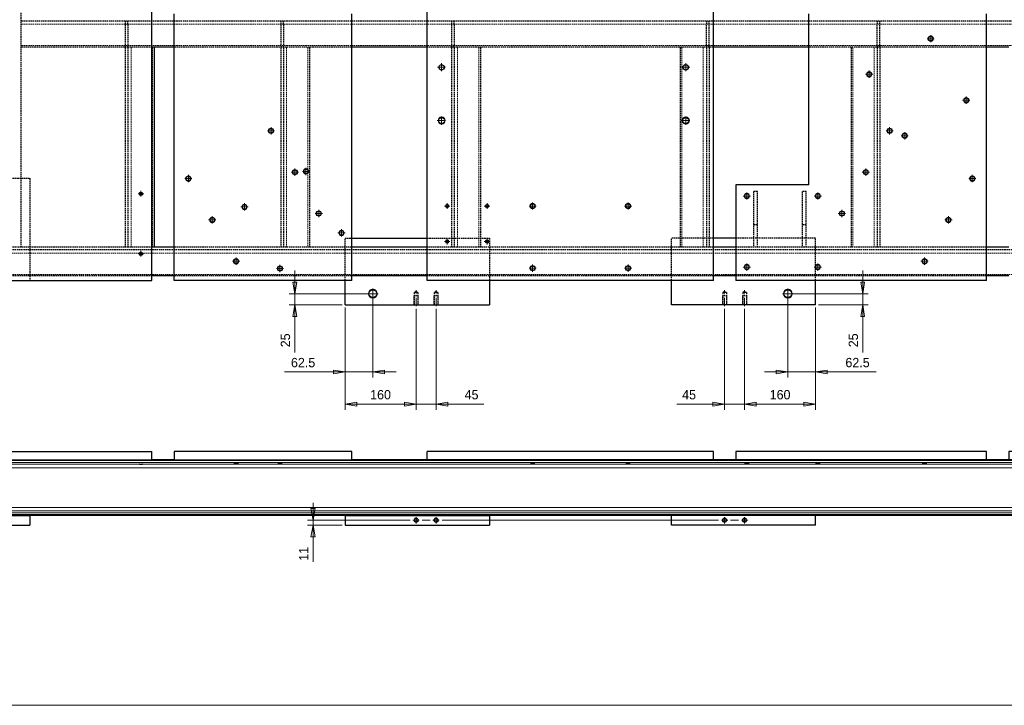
# Model space of a CAD drawing. Header units: millimetres. Extents: x -46 to 5058, y -79 to 3597.
# Tile 2 of 13: x 1123 to 3341, y 60 to 1604. Entities that reach past the tile are written whole.
import ezdxf

# ---------------------------------------------------------------- set-up
doc = ezdxf.new("R2010")
doc.units = ezdxf.units.MM
doc.linetypes.add('CENTER2', pattern=[28.575, 19.05, -3.175, 3.175, -3.175])
doc.linetypes.add('HIDDEN2', pattern=[4.7625, 3.175, -1.5875])
doc.layers.get('0').update_dxf_attribs({"color": 157, "lineweight": 0})
doc.styles.add('Default', font='txt')
doc.dimstyles.new('Default', dxfattribs={"dimtxt": 3.5, "dimasz": 4.375, "dimexe": 2.1, "dimexo": 1.05, "dimgap": 1.75, "dimtad": 1, "dimdsep": 46, "dimtxsty": 'Default', "dimblk": 'CLOSED', "dimcen": 0.09, "dimclrt": 13, "dimadec": 0, "dimazin": 0, "dimtfac": 0.4, "dimtdec": 3, "dimtmove": 0, "dimatfit": 3, "dimldrblk": 'CLOSED', "dimfxl": 10.01, "dimtolj": 1, "dimarcsym": 0})

# ---------------------------------------------------------------- blocks, each defined once
blk = doc.blocks.new('_Closed')
at = {"color": 0, "linetype": 'ByBlock', "lineweight": -2}
for p, q in [((-1, 0.166667), (0, 0)), ((-1, 0.166667), (-1, -0.166667)), ((0, 0), (-1, -0.166667)), ((0, 0), (-1, 0))]:
    blk.add_line(p, q, dxfattribs=at)
blk = doc.blocks.new('*D32')
at = {"color": 0, "linetype": 'Continuous', "lineweight": -2}
for p, q in [((2853.3, 980.5), (2853.3, 798)), ((2915.8, 955.5), (2915.8, 798)), ((2827.1, 810.6), (2800.8, 810.6)), ((2853.3, 810.6), (2915.8, 810.6)), ((2915.8, 810.6), (3052.3, 810.6)), ((2942.1, 810.6), (2968.3, 810.6))]:
    blk.add_line(p, q, dxfattribs=at)
at = {"layer": 'Defpoints', "color": 0}
for p in [(2853.3, 986.8), (2915.8, 961.8), (2915.8, 810.6)]:
    blk.add_point(p, dxfattribs=at)
at = {"color": 0, "lineweight": -2, "xscale": 26.25, "yscale": 26.25, "zscale": 26.25}
blk.add_blockref('_Closed', (2853.3, 810.6), dxfattribs=at)
at = {"color": 0, "lineweight": -2, "xscale": 26.25, "yscale": 26.25, "zscale": 26.25, "rotation": 180}
blk.add_blockref('_Closed', (2915.8, 810.6), dxfattribs=at)
at = {"color": 13, "lineweight": 0, "insert": (3010.3, 831.6), "char_height": 21, "attachment_point": 5, "style": 'Default'}
blk.add_mtext('\\A1;62.5', dxfattribs=at)
blk = doc.blocks.new('*D33')
at = {"color": 0, "linetype": 'Continuous', "lineweight": -2}
for p, q in [((2915.8, 955.5), (2915.8, 725.7)), ((2755.8, 952.5), (2755.8, 725.7)), ((2889.6, 738.3), (2782.1, 738.3))]:
    blk.add_line(p, q, dxfattribs=at)
at = {"layer": 'Defpoints', "color": 0}
for p in [(2755.8, 958.8), (2915.8, 961.8), (2755.8, 738.3)]:
    blk.add_point(p, dxfattribs=at)
at = {"color": 0, "lineweight": -2, "xscale": 26.25, "yscale": 26.25, "zscale": 26.25, "rotation": 180}
blk.add_blockref('_Closed', (2755.8, 738.3), dxfattribs=at)
at = {"color": 0, "lineweight": -2, "xscale": 26.25, "yscale": 26.25, "zscale": 26.25}
blk.add_blockref('_Closed', (2915.8, 738.3), dxfattribs=at)
at = {"color": 13, "lineweight": 0, "insert": (2835.8, 759.3), "char_height": 21, "attachment_point": 5, "style": 'Default'}
blk.add_mtext('\\A1;160', dxfattribs=at)
blk = doc.blocks.new('*D34')
at = {"color": 0, "linetype": 'Continuous', "lineweight": -2}
for p, q in [((2710.8, 952.5), (2710.8, 725.7)), ((2755.8, 952.5), (2755.8, 725.7)), ((2710.8, 738.3), (2603.3, 738.3)), ((2684.6, 738.3), (2658.3, 738.3)), ((2755.8, 738.3), (2710.8, 738.3)), ((2782.1, 738.3), (2808.3, 738.3))]:
    blk.add_line(p, q, dxfattribs=at)
at = {"layer": 'Defpoints', "color": 0}
for p in [(2710.8, 958.8), (2755.8, 958.8), (2710.8, 738.3)]:
    blk.add_point(p, dxfattribs=at)
at = {"color": 0, "lineweight": -2, "xscale": 26.25, "yscale": 26.25, "zscale": 26.25}
blk.add_blockref('_Closed', (2710.8, 738.3), dxfattribs=at)
at = {"color": 0, "lineweight": -2, "xscale": 26.25, "yscale": 26.25, "zscale": 26.25, "rotation": 180}
blk.add_blockref('_Closed', (2755.8, 738.3), dxfattribs=at)
at = {"color": 13, "lineweight": 0, "insert": (2630.8, 759.3), "char_height": 21, "attachment_point": 5, "style": 'Default'}
blk.add_mtext('\\A1;45', dxfattribs=at)
blk = doc.blocks.new('*D35')
at = {"color": 0, "linetype": 'Continuous', "lineweight": -2}
for p, q in [((3021.9, 1013), (3021.9, 1039.3)), ((2859.6, 986.8), (3034.5, 986.8)), ((3021.9, 961.8), (3021.9, 986.8)), ((2922.1, 961.8), (3034.5, 961.8)), ((3021.9, 961.8), (3021.9, 854.3)), ((3021.9, 935.5), (3021.9, 909.3))]:
    blk.add_line(p, q, dxfattribs=at)
at = {"layer": 'Defpoints', "color": 0}
for p in [(2853.3, 986.8), (3021.9, 986.8), (2915.8, 961.8)]:
    blk.add_point(p, dxfattribs=at)
at = {"color": 0, "lineweight": -2, "xscale": 26.25, "yscale": 26.25, "zscale": 26.25}
for p, rotation in [((3021.9, 986.8), 270), ((3021.9, 961.8), 90)]:
    blk.add_blockref('_Closed', p, dxfattribs=dict(at, rotation=rotation))
at = {"color": 13, "lineweight": 0, "insert": (3000.9, 881.8), "char_height": 21, "attachment_point": 5, "rotation": 90, "style": 'Default'}
blk.add_mtext('\\A1;25', dxfattribs=at)
blk = doc.blocks.new('*D36')
at = {"color": 0, "linetype": 'Continuous', "lineweight": -2}
for p, q in [((1742.6, 1013), (1742.6, 1039.3)), ((1912, 986.8), (1730, 986.8)), ((1742.6, 986.8), (1742.6, 961.8)), ((1849.5, 961.8), (1730, 961.8)), ((1742.6, 961.8), (1742.6, 854.3)), ((1742.6, 935.5), (1742.6, 909.3))]:
    blk.add_line(p, q, dxfattribs=at)
at = {"layer": 'Defpoints', "color": 0}
for p in [(1918.3, 986.8), (1742.6, 961.8), (1855.8, 961.8)]:
    blk.add_point(p, dxfattribs=at)
at = {"color": 0, "lineweight": -2, "xscale": 26.25, "yscale": 26.25, "zscale": 26.25}
for p, rotation in [((1742.6, 986.8), 270), ((1742.6, 961.8), 90)]:
    blk.add_blockref('_Closed', p, dxfattribs=dict(at, rotation=rotation))
at = {"color": 13, "lineweight": 0, "insert": (1721.6, 881.8), "char_height": 21, "attachment_point": 5, "rotation": 90, "style": 'Default'}
blk.add_mtext('\\A1;25', dxfattribs=at)
blk = doc.blocks.new('*D37')
at = {"color": 0, "linetype": 'Continuous', "lineweight": -2}
for p, q in [((1918.3, 980.5), (1918.3, 798)), ((1855.8, 955.5), (1855.8, 798)), ((1855.8, 810.6), (1719.3, 810.6)), ((1829.6, 810.6), (1803.3, 810.6)), ((1855.8, 810.6), (1918.3, 810.6)), ((1944.6, 810.6), (1970.8, 810.6))]:
    blk.add_line(p, q, dxfattribs=at)
at = {"layer": 'Defpoints', "color": 0}
for p in [(1918.3, 986.8), (1855.8, 961.8), (1918.3, 810.6)]:
    blk.add_point(p, dxfattribs=at)
at = {"color": 0, "lineweight": -2, "xscale": 26.25, "yscale": 26.25, "zscale": 26.25}
blk.add_blockref('_Closed', (1855.8, 810.6), dxfattribs=at)
at = {"color": 0, "lineweight": -2, "xscale": 26.25, "yscale": 26.25, "zscale": 26.25, "rotation": 180}
blk.add_blockref('_Closed', (1918.3, 810.6), dxfattribs=at)
at = {"color": 13, "lineweight": 0, "insert": (1761.3, 831.6), "char_height": 21, "attachment_point": 5, "style": 'Default'}
blk.add_mtext('\\A1;62.5', dxfattribs=at)
blk = doc.blocks.new('*D38')
at = {"color": 0, "linetype": 'Continuous', "lineweight": -2}
for p, q in [((1855.8, 955.5), (1855.8, 725.7)), ((2015.8, 952.5), (2015.8, 725.7)), ((1882.1, 738.3), (1989.6, 738.3))]:
    blk.add_line(p, q, dxfattribs=at)
at = {"layer": 'Defpoints', "color": 0}
for p in [(1855.8, 961.8), (2015.8, 958.8), (2015.8, 738.3)]:
    blk.add_point(p, dxfattribs=at)
at = {"color": 0, "lineweight": -2, "xscale": 26.25, "yscale": 26.25, "zscale": 26.25, "rotation": 180}
blk.add_blockref('_Closed', (1855.8, 738.3), dxfattribs=at)
at = {"color": 0, "lineweight": -2, "xscale": 26.25, "yscale": 26.25, "zscale": 26.25}
blk.add_blockref('_Closed', (2015.8, 738.3), dxfattribs=at)
at = {"color": 13, "lineweight": 0, "insert": (1935.8, 759.3), "char_height": 21, "attachment_point": 5, "style": 'Default'}
blk.add_mtext('\\A1;160', dxfattribs=at)
blk = doc.blocks.new('*D39')
at = {"color": 0, "linetype": 'Continuous', "lineweight": -2}
for p, q in [((2015.8, 952.5), (2015.8, 725.7)), ((2060.8, 952.5), (2060.8, 725.7)), ((1989.6, 738.3), (1963.3, 738.3)), ((2015.8, 738.3), (2060.8, 738.3)), ((2060.8, 738.3), (2168.3, 738.3)), ((2087.1, 738.3), (2113.3, 738.3))]:
    blk.add_line(p, q, dxfattribs=at)
at = {"layer": 'Defpoints', "color": 0}
for p in [(2015.8, 958.8), (2060.8, 958.8), (2060.8, 738.3)]:
    blk.add_point(p, dxfattribs=at)
at = {"color": 0, "lineweight": -2, "xscale": 26.25, "yscale": 26.25, "zscale": 26.25}
blk.add_blockref('_Closed', (2015.8, 738.3), dxfattribs=at)
at = {"color": 0, "lineweight": -2, "xscale": 26.25, "yscale": 26.25, "zscale": 26.25, "rotation": 180}
blk.add_blockref('_Closed', (2060.8, 738.3), dxfattribs=at)
at = {"color": 13, "lineweight": 0, "insert": (2140.8, 759.3), "char_height": 21, "attachment_point": 5, "style": 'Default'}
blk.add_mtext('\\A1;45', dxfattribs=at)
blk = doc.blocks.new('FORMAT')
at = {"color": 157, "linetype": 'Continuous', "lineweight": 0, "true_color": 0x44607b}
blk.add_line((150, 60), (4980, 60), dxfattribs=at)
blk = doc.blocks.new('.TD_DIMENSION_1', base_point=(1704.9, 383.4))
at = {"color": 190, "linetype": 'Continuous', "true_color": 0x801eff}
for p, q in [((1783.6, 476.7), (1783.6, 516.1)), ((1771, 476.7), (2002.3, 476.7)), ((1783.6, 465.7), (1783.6, 476.7)), ((2029.4, 476.7), (2047.3, 476.7)), ((2074.4, 476.7), (2697.3, 476.7)), ((2724.4, 476.7), (2742.3, 476.7)), ((1771, 465.7), (1849.5, 465.7)), ((1783.6, 383.4), (1783.6, 465.7))]:
    blk.add_line(p, q, dxfattribs=at)
at = {"color": 23, "linetype": 'Continuous', "true_color": 0xc98a8a}
for points in [[(1778.5, 502.9), (1783.6, 476.7), (1788.7, 502.9), (1778.5, 502.9)], [(1778.5, 439.4), (1783.6, 465.7), (1788.7, 439.4), (1778.5, 439.4)]]:
    blk.add_lwpolyline(points, dxfattribs=at)
at = {"color": 23, "linetype": 'Continuous', "true_color": 0xc98a8a, "style": 'Default'}
blk.add_text('11', height=21, rotation=90, dxfattribs=at).set_placement((1773.1, 385.5))
blk = doc.blocks.new('d', base_point=(2580.2, 660.7))
at = {"color": 157, "linetype": 'Continuous', "lineweight": 30, "true_color": 0x44607b}
for p, q in [((1050.8, 612.7), (1050.8, 631.7)), ((1050.8, 631.7), (1420.8, 631.7)), ((1420.8, 612.7), (1420.8, 631.7)), ((1470.8, 631.7), (1470.8, 612.7)), ((1870.8, 631.7), (1470.8, 631.7)), ((1870.8, 612.7), (1870.8, 631.7)), ((2040.8, 612.7), (2040.8, 631.7)), ((2685.8, 631.7), (2040.8, 631.7)), ((2685.8, 612.7), (2685.8, 631.7)), ((2735.8, 631.7), (2735.8, 612.7)), ((3300.8, 631.7), (2735.8, 631.7)), ((3300.8, 612.7), (3300.8, 631.7)), ((3350.8, 631.7), (3350.8, 612.7)), ((3720.8, 631.7), (3350.8, 631.7)), ((3720.8, 631.7), (3720.8, 612.7)), ((1050.8, 612.7), (1420.8, 612.7)), ((1060.8, 612.7), (1060.8, 610.9)), ((1060.8, 610.9), (1060.8, 607)), ((1060.8, 607), (1060.8, 602.8)), ((1060.8, 602.8), (1060.8, 594.8)), ((1470.8, 612.7), (1420.8, 612.7)), ((1470.8, 612.7), (1870.8, 612.7)), ((2040.8, 612.7), (1870.8, 612.7)), ((2685.8, 612.7), (2040.8, 612.7)), ((2735.8, 612.7), (2685.8, 612.7)), ((3300.8, 612.7), (2735.8, 612.7)), ((3350.8, 612.7), (3300.8, 612.7)), ((3720.8, 612.7), (3350.8, 612.7)), ((3710.8, 612.7), (3710.8, 610.9)), ((3710.8, 610.9), (3710.8, 607)), ((3710.8, 607), (3710.8, 602.8)), ((3710.8, 602.8), (3710.8, 594.8)), ((1060.8, 594.8), (1060.8, 505.6)), ((3710.8, 594.8), (3710.8, 505.6)), ((1060.8, 505.6), (1060.8, 497.6)), ((1060.8, 497.6), (1060.8, 493.4)), ((1060.8, 493.4), (1060.8, 489.4)), ((1060.8, 489.4), (1060.8, 487.7)), ((3710.8, 505.6), (3710.8, 497.6)), ((3710.8, 497.6), (3710.8, 493.4)), ((3710.8, 493.4), (3710.8, 489.4)), ((3710.8, 489.4), (3710.8, 487.7)), ((995.8, 465.7), (995.8, 487.7)), ((995.8, 487.7), (1145.8, 487.7)), ((1145.8, 487.7), (1145.8, 465.7)), ((1855.8, 487.7), (1145.8, 487.7)), ((1855.8, 487.7), (1855.8, 465.7)), ((1855.8, 487.7), (2180.8, 487.7)), ((2180.8, 487.7), (2180.8, 465.7)), ((2590.8, 487.7), (2180.8, 487.7)), ((2590.8, 465.7), (2590.8, 487.7)), ((2915.8, 487.7), (2590.8, 487.7)), ((2915.8, 465.7), (2915.8, 487.7)), ((3625.8, 487.7), (2915.8, 487.7)), ((3625.8, 465.7), (3625.8, 487.7)), ((3775.8, 487.7), (3625.8, 487.7)), ((3775.8, 487.7), (3775.8, 465.7)), ((995.8, 465.7), (1145.8, 465.7)), ((1855.8, 465.7), (2180.8, 465.7)), ((2915.8, 465.7), (2590.8, 465.7)), ((3775.8, 465.7), (3625.8, 465.7))]:
    blk.add_line(p, q, dxfattribs=at)
at = {"color": 52, "linetype": 'Continuous', "lineweight": 0, "true_color": 0xdcdc00}
for p, q in [((3710.8, 610.9), (1060.8, 610.9)), ((3710.8, 607), (1060.8, 607)), ((1072.9, 602.8), (1060.8, 602.8)), ((1392.9, 602.8), (1078.8, 602.8)), ((3710.8, 602.8), (1398.8, 602.8)), ((3710.8, 594.8), (1060.8, 594.8)), ((3710.8, 505.6), (1060.8, 505.6)), ((3710.8, 497.6), (1060.8, 497.6)), ((3710.8, 493.4), (1060.8, 493.4)), ((3710.8, 489.4), (1060.8, 489.4))]:
    blk.add_line(p, q, dxfattribs=at)
at = {"color": 190, "linetype": 'CENTER2', "lineweight": 0, "true_color": 0x801eff}
for p, q in [((2008.6, 476.7), (2023.1, 476.7)), ((2015.8, 469.4), (2015.8, 483.9)), ((2053.6, 476.7), (2068.1, 476.7)), ((2060.8, 469.4), (2060.8, 483.9)), ((2703.6, 476.7), (2718.1, 476.7)), ((2710.8, 469.4), (2710.8, 483.9)), ((2748.6, 476.7), (2763.1, 476.7)), ((2755.8, 469.4), (2755.8, 483.9))]:
    blk.add_line(p, q, dxfattribs=at)
at = {"color": 52, "linetype": 'Continuous', "lineweight": 0, "true_color": 0xdcdc00}
for centre in [(2015.8, 476.7), (2060.8, 476.7), (2710.8, 476.7), (2755.8, 476.7)]:
    blk.add_circle(centre, 5, dxfattribs=at)
at = {"color": 157, "linetype": 'Continuous', "lineweight": 30, "true_color": 0x44607b}
for centre in [(2015.8, 476.7), (2060.8, 476.7), (2710.8, 476.7), (2755.8, 476.7)]:
    blk.add_circle(centre, 4.25, dxfattribs=at)
at = {"color": 157, "linetype": 'Continuous', "lineweight": 30, "true_color": 0x44607b, "extrusion": (0, 0, -1)}
for centre, start_param, end_param in [((1075.8, 602.9), 2.614656, 4.712389), ((1075.8, 602.9), 4.712389, 6.810122), ((1395.8, 602.9), 2.614656, 4.712389), ((1395.8, 602.9), 4.712389, 6.810122)]:
    blk.add_ellipse(centre, major_axis=(3.38, 0), ratio=0.087489, start_param=start_param, end_param=end_param, dxfattribs=at)
for centre in [(1610.4, 604.4), (1709.2, 605.8), (2278.3, 605.7), (2493.3, 605.7), (2760.8, 605.5), (2920.8, 605.5), (3161.3, 604.4)]:
    blk.add_ellipse(centre, major_axis=(5.12, 0), ratio=0.087489, dxfattribs=at)
at = {"color": 157, "linetype": 'Continuous', "lineweight": 30, "true_color": 0x44607b}
for points in [[(1078.8, 602.8), (1078.6, 602.7), (1078.2, 602.7), (1077.5, 602.5), (1076.6, 602.4), (1075.8, 602.4), (1075, 602.4), (1074.1, 602.5), (1073.4, 602.7), (1073, 602.7), (1072.9, 602.8)], [(1398.8, 602.8), (1398.6, 602.7), (1398.2, 602.7), (1397.5, 602.5), (1396.6, 602.4), (1395.8, 602.4), (1395, 602.4), (1394.1, 602.5), (1393.4, 602.7), (1393, 602.7), (1392.9, 602.8)]]:
    blk.add_open_spline(points, degree=3, knots=[0, 0, 0, 0, 0.822237, 2.015399, 2.746941, 3.541418, 4.357243, 5.207285, 6.366694, 7.081368, 7.081368, 7.081368, 7.081368], dxfattribs=at)
at = {"color": 190, "linetype": 'Continuous', "lineweight": 0, "true_color": 0x801eff}
blk.add_blockref('.TD_DIMENSION_1', (1704.9, 383.4), dxfattribs=at)
blk = doc.blocks.new('a', base_point=(940.226, 921.648))
at = {"color": 157, "linetype": 'Continuous', "lineweight": 30, "true_color": 0x44607b}
for p, q in [((2040.841, 1016.764), (2040.841, 2186.764)), ((2685.841, 1016.764), (2685.841, 2186.764)), ((1420.841, 1016.764), (1420.841, 2131.764)), ((1470.841, 1016.764), (1470.841, 1616.764)), ((1870.841, 1016.764), (1870.841, 1616.764)), ((2900.841, 1231.764), (2900.841, 1616.764)), ((3300.841, 1016.764), (3300.841, 1616.764)), ((1470.841, 1541.764), (1420.841, 1541.764)), ((1425.841, 1541.764), (1425.841, 1091.764)), ((2040.841, 1541.764), (1870.841, 1541.764)), ((2900.841, 1541.764), (2685.841, 1541.764)), ((3350.841, 1541.764), (3300.841, 1541.764)), ((2900.841, 1231.764), (2735.841, 1231.764)), ((2735.841, 1231.764), (2735.841, 1016.764)), ((1870.841, 1111.764), (2040.841, 1111.764)), ((2735.841, 1111.764), (2685.841, 1111.764)), ((1470.841, 1091.764), (1420.841, 1091.764)), ((2040.841, 1091.764), (1870.841, 1091.764)), ((2735.841, 1091.764), (2685.841, 1091.764)), ((3350.841, 1091.764), (3300.841, 1091.764)), ((1470.841, 1026.764), (1420.841, 1026.764)), ((2040.841, 1026.764), (1870.841, 1026.764)), ((2735.841, 1026.764), (2685.841, 1026.764)), ((3350.841, 1026.764), (3300.841, 1026.764)), ((1050.841, 1016.764), (1420.841, 1016.764)), ((1870.841, 1016.764), (1470.841, 1016.764)), ((1855.841, 961.764), (1855.841, 1016.764)), ((2685.841, 1016.764), (2040.841, 1016.764)), ((2180.841, 1016.764), (2180.841, 961.764)), ((2590.841, 961.764), (2590.841, 1016.764)), ((3300.841, 1016.764), (2735.841, 1016.764)), ((2915.841, 961.764), (2915.841, 1016.764)), ((1855.841, 961.764), (2180.841, 961.764)), ((2915.841, 961.764), (2590.841, 961.764))]:
    blk.add_line(p, q, dxfattribs=at)
at = {"color": 72, "linetype": 'HIDDEN2', "lineweight": 30, "true_color": 0x60bf00}
for p, q in [((1125.841, 1091.764), (1125.841, 2056.764)), ((3645.841, 1600.764), (1125.841, 1600.764)), ((1360.841, 1600.764), (1360.841, 1593.461)), ((1366.841, 1593.461), (1366.841, 1600.764)), ((1710.841, 1600.764), (1710.841, 1593.461)), ((1716.841, 1593.461), (1716.841, 1600.764)), ((2095.841, 1600.764), (2095.841, 1593.461)), ((2101.841, 1593.461), (2101.841, 1600.764)), ((2669.841, 1600.764), (2669.841, 1593.461)), ((2675.841, 1593.461), (2675.841, 1600.764)), ((3054.841, 1600.764), (3054.841, 1593.461)), ((3060.841, 1593.461), (3060.841, 1600.764)), ((1360.841, 1593.461), (1360.841, 1545.415)), ((1366.841, 1593.461), (1366.841, 1545.415)), ((1710.841, 1593.461), (1710.841, 1545.415)), ((1716.841, 1593.461), (1716.841, 1545.415)), ((2095.841, 1593.461), (2095.841, 1545.415)), ((2101.841, 1593.461), (2101.841, 1545.415)), ((2669.841, 1545.415), (2669.841, 1593.461)), ((2675.841, 1545.415), (2675.841, 1593.461)), ((3054.841, 1545.415), (3054.841, 1593.461)), ((3060.841, 1545.415), (3060.841, 1593.461)), ((1420.841, 1541.764), (1125.841, 1541.764)), ((1360.841, 1545.415), (1360.841, 1541.764)), ((1360.841, 1541.764), (1360.841, 1091.764)), ((1366.841, 1541.764), (1366.841, 1545.415)), ((1366.841, 1541.764), (1366.841, 1091.764)), ((1870.841, 1541.764), (1470.841, 1541.764)), ((1710.841, 1545.415), (1710.841, 1541.764)), ((1710.841, 1541.764), (1710.841, 1091.764)), ((1716.841, 1541.764), (1716.841, 1545.415)), ((1716.841, 1541.764), (1716.841, 1091.764)), ((1775.841, 1541.764), (1775.841, 1091.764)), ((2685.841, 1541.764), (2040.841, 1541.764)), ((2095.841, 1545.415), (2095.841, 1541.764)), ((2095.841, 1541.764), (2095.841, 1091.764)), ((2101.841, 1541.764), (2101.841, 1545.415)), ((2101.841, 1541.764), (2101.841, 1091.764)), ((2160.841, 1541.764), (2160.841, 1091.764)), ((2610.841, 1541.764), (2610.841, 1091.764)), ((2669.841, 1545.415), (2669.841, 1541.764)), ((2669.841, 1541.764), (2669.841, 1091.764)), ((2675.841, 1541.764), (2675.841, 1545.415)), ((2675.841, 1541.764), (2675.841, 1091.764)), ((3300.841, 1541.764), (2900.841, 1541.764)), ((2995.841, 1541.764), (2995.841, 1091.764)), ((3054.841, 1545.415), (3054.841, 1541.764)), ((3054.841, 1541.764), (3054.841, 1091.764)), ((3060.841, 1541.764), (3060.841, 1545.415)), ((3060.841, 1541.764), (3060.841, 1091.764)), ((1050.841, 1246.764), (1145.841, 1246.764)), ((1145.841, 1246.764), (1145.841, 1016.764)), ((2784.841, 1216.764), (2775.841, 1216.764)), ((2775.841, 1216.764), (2775.841, 1091.764)), ((2784.841, 1091.764), (2784.841, 1216.764)), ((2894.841, 1216.764), (2885.841, 1216.764)), ((2885.841, 1216.764), (2885.841, 1091.764)), ((2894.841, 1091.764), (2894.841, 1216.764)), ((2784.841, 1141.764), (2775.841, 1141.764)), ((2894.841, 1141.764), (2885.841, 1141.764)), ((1855.841, 1016.764), (1855.841, 1111.764)), ((1855.841, 1111.764), (1870.841, 1111.764)), ((2040.841, 1111.764), (2180.841, 1111.764)), ((2180.841, 1111.764), (2180.841, 1016.764)), ((2590.841, 1016.764), (2590.841, 1111.764)), ((2685.841, 1111.764), (2590.841, 1111.764)), ((2915.841, 1111.764), (2735.841, 1111.764)), ((2915.841, 1016.764), (2915.841, 1111.764)), ((1420.841, 1091.764), (1060.841, 1091.764)), ((1870.841, 1091.764), (1470.841, 1091.764)), ((2685.841, 1091.764), (2040.841, 1091.764)), ((3300.841, 1091.764), (2735.841, 1091.764)), ((3710.841, 1085.764), (1060.841, 1085.764)), ((1420.841, 1026.764), (1060.841, 1026.764)), ((1870.841, 1026.764), (1470.841, 1026.764)), ((2685.841, 1026.764), (2040.841, 1026.764)), ((3300.841, 1026.764), (2735.841, 1026.764)), ((2015.841, 991.817), (2011.591, 989.364)), ((2020.091, 989.364), (2011.591, 989.364)), ((2011.591, 989.364), (2011.591, 961.764)), ((2015.841, 991.817), (2020.091, 989.364)), ((2020.091, 989.364), (2020.091, 961.764)), ((2060.841, 991.817), (2056.591, 989.364)), ((2065.091, 989.364), (2056.591, 989.364)), ((2056.591, 989.364), (2056.591, 961.764)), ((2060.841, 991.817), (2065.091, 989.364)), ((2065.091, 989.364), (2065.091, 961.764)), ((2710.841, 991.817), (2706.591, 989.364)), ((2706.591, 989.364), (2706.591, 961.764)), ((2715.091, 989.364), (2706.591, 989.364)), ((2710.841, 991.817), (2715.091, 989.364)), ((2715.091, 989.364), (2715.091, 961.764)), ((2755.841, 991.817), (2751.591, 989.364)), ((2751.591, 989.364), (2751.591, 961.764)), ((2760.091, 989.364), (2751.591, 989.364)), ((2755.841, 991.817), (2760.091, 989.364)), ((2760.091, 989.364), (2760.091, 961.764))]:
    blk.add_line(p, q, dxfattribs=at)
at = {"color": 52, "linetype": 'HIDDEN2', "lineweight": 0, "true_color": 0xdcdc00}
for p, q in [((3645.841, 1593.461), (1125.841, 1593.461)), ((3645.841, 1545.415), (1125.841, 1545.415)), ((1374.144, 1541.764), (1374.144, 1091.764)), ((1422.19, 1541.764), (1422.19, 1091.764)), ((1724.144, 1541.764), (1724.144, 1091.764)), ((1772.19, 1541.764), (1772.19, 1264.887)), ((2109.144, 1541.764), (2109.144, 1091.764)), ((2157.19, 1541.764), (2157.19, 1091.764)), ((2614.493, 1541.764), (2614.493, 1091.764)), ((2662.539, 1541.764), (2662.539, 1091.764)), ((2999.493, 1541.764), (2999.493, 1091.764)), ((3047.539, 1541.764), (3047.539, 1091.764)), ((1772.19, 1259.588), (1772.19, 1091.764)), ((1392.924, 1078.461), (1078.759, 1078.461)), ((3710.841, 1078.461), (1398.759, 1078.461)), ((3710.841, 1030.415), (1060.841, 1030.415)), ((2010.841, 961.764), (2010.841, 981.764)), ((2020.841, 981.764), (2010.841, 981.764)), ((2020.841, 961.764), (2020.841, 981.764)), ((2055.841, 961.764), (2055.841, 981.764)), ((2065.841, 981.764), (2055.841, 981.764)), ((2065.841, 961.764), (2065.841, 981.764)), ((2705.841, 961.764), (2705.841, 981.764)), ((2715.841, 981.764), (2705.841, 981.764)), ((2715.841, 961.764), (2715.841, 981.764)), ((2750.841, 961.764), (2750.841, 981.764)), ((2760.841, 981.764), (2750.841, 981.764)), ((2760.841, 961.764), (2760.841, 981.764))]:
    blk.add_line(p, q, dxfattribs=at)
at = {"color": 190, "linetype": 'CENTER2', "lineweight": 0, "true_color": 0x801eff}
for p, q in [((3166.999, 1561.046), (3183.249, 1561.046)), ((3175.124, 1552.921), (3175.124, 1569.171)), ((2064.342, 1496.764), (2082.342, 1496.764)), ((2073.342, 1487.764), (2073.342, 1505.764)), ((2614.342, 1496.764), (2632.342, 1496.764)), ((2623.342, 1487.764), (2623.342, 1505.764)), ((3036.56, 1472.921), (3036.56, 1489.171)), ((3028.435, 1481.046), (3044.685, 1481.046)), ((3246.999, 1422.482), (3263.249, 1422.482)), ((3255.124, 1414.357), (3255.124, 1430.607)), ((2063.342, 1376.764), (2083.342, 1376.764)), ((2073.342, 1366.764), (2073.342, 1386.764)), ((2613.342, 1376.764), (2633.342, 1376.764)), ((2623.342, 1366.764), (2623.342, 1386.764)), ((1680.943, 1353.611), (1697.193, 1353.611)), ((1689.068, 1345.486), (1689.068, 1361.736)), ((3074.49, 1353.611), (3090.74, 1353.611)), ((3082.615, 1345.486), (3082.615, 1361.736)), ((3108.435, 1342.482), (3124.685, 1342.482)), ((3116.56, 1334.357), (3116.56, 1350.607)), ((1742.818, 1252.389), (1742.818, 1268.639)), ((1767.803, 1254.112), (1767.803, 1270.362)), ((3028.865, 1252.389), (3028.865, 1268.639)), ((1494.747, 1246.111), (1510.997, 1246.111)), ((1502.872, 1237.986), (1502.872, 1254.236)), ((1734.693, 1260.514), (1750.943, 1260.514)), ((1759.678, 1262.237), (1775.928, 1262.237)), ((3020.74, 1260.514), (3036.99, 1260.514)), ((3260.686, 1246.111), (3276.936, 1246.111)), ((3268.811, 1237.986), (3268.811, 1254.236)), ((1389.466, 1211.764), (1402.216, 1211.764)), ((1395.841, 1205.389), (1395.841, 1218.139)), ((2752.717, 1206.764), (2768.967, 1206.764)), ((2760.842, 1198.639), (2760.842, 1214.889)), ((2912.717, 1206.764), (2928.967, 1206.764)), ((2920.842, 1198.639), (2920.842, 1214.889)), ((1621.114, 1182.237), (1637.364, 1182.237)), ((1629.239, 1174.112), (1629.239, 1190.362)), ((2079.467, 1184.264), (2092.217, 1184.264)), ((2085.842, 1177.889), (2085.842, 1190.639)), ((2169.467, 1184.264), (2182.217, 1184.264)), ((2175.842, 1177.889), (2175.842, 1190.639)), ((2270.216, 1184.264), (2286.466, 1184.264)), ((2278.341, 1176.139), (2278.341, 1192.389)), ((2485.216, 1184.264), (2501.466, 1184.264)), ((2493.341, 1176.139), (2493.341, 1192.389)), ((1556.622, 1144.889), (1556.622, 1161.139)), ((1788.443, 1167.416), (1804.693, 1167.416)), ((1796.568, 1159.291), (1796.568, 1175.541)), ((2966.99, 1167.416), (2983.24, 1167.416)), ((2975.115, 1159.291), (2975.115, 1175.541)), ((3215.061, 1144.889), (3215.061, 1161.139)), ((1548.497, 1153.014), (1564.747, 1153.014)), ((1847.803, 1115.548), (1847.803, 1131.798)), ((3206.936, 1153.014), (3223.186, 1153.014)), ((1839.678, 1123.673), (1855.928, 1123.673)), ((2085.842, 1097.889), (2085.842, 1110.639)), ((2175.842, 1097.889), (2175.842, 1110.639)), ((2079.467, 1104.264), (2092.217, 1104.264)), ((2169.467, 1104.264), (2182.217, 1104.264)), ((1389.466, 1076.764), (1402.216, 1076.764)), ((1395.841, 1070.389), (1395.841, 1083.139)), ((1610.372, 1051.791), (1610.372, 1068.041)), ((3161.311, 1051.791), (3161.311, 1068.041)), ((1602.247, 1059.916), (1618.497, 1059.916)), ((1701.114, 1043.673), (1717.364, 1043.673)), ((1709.239, 1035.548), (1709.239, 1051.798)), ((2270.216, 1044.264), (2286.466, 1044.264)), ((2278.341, 1036.139), (2278.341, 1052.389)), ((2485.216, 1044.264), (2501.466, 1044.264)), ((2493.341, 1036.139), (2493.341, 1052.389)), ((2752.717, 1046.764), (2768.967, 1046.764)), ((2760.842, 1038.639), (2760.842, 1054.889)), ((2912.717, 1046.764), (2928.967, 1046.764)), ((2920.842, 1038.639), (2920.842, 1054.889)), ((3153.186, 1059.916), (3169.436, 1059.916)), ((1918.341, 975.014), (1918.341, 998.514)), ((2853.342, 975.014), (2853.342, 998.514)), ((1906.591, 986.764), (1930.091, 986.764)), ((2015.842, 958.764), (2015.842, 994.817)), ((2060.842, 958.764), (2060.842, 994.817)), ((2710.842, 958.764), (2710.842, 994.817)), ((2755.842, 958.764), (2755.842, 994.817)), ((2841.592, 986.764), (2865.092, 986.764))]:
    blk.add_line(p, q, dxfattribs=at)
at = {"color": 52, "linetype": 'Continuous', "lineweight": 0, "true_color": 0xdcdc00}
for p, q in [((1772.19, 1264.887), (1772.19, 1259.588)), ((1398.759, 1078.461), (1392.924, 1078.461))]:
    blk.add_line(p, q, dxfattribs=at)
for centre, radius in [((3175.124, 1561.046), 6), ((3036.559, 1481.046), 6), ((3255.124, 1422.482), 6), ((2073.341, 1376.764), 8), ((2623.341, 1376.764), 8), ((1689.068, 1353.611), 6), ((3082.615, 1353.611), 6), ((3116.559, 1342.482), 6), ((1742.818, 1260.514), 6), ((1767.803, 1262.237), 6), ((3028.865, 1260.514), 6), ((1502.872, 1246.111), 6), ((3268.811, 1246.111), 6), ((1395.841, 1211.764), 4), ((2760.841, 1206.764), 6), ((2920.841, 1206.764), 6), ((1629.239, 1182.237), 6), ((2085.841, 1184.264), 4), ((2175.841, 1184.264), 4), ((2278.341, 1184.264), 6), ((2493.341, 1184.264), 6), ((1556.622, 1153.014), 6), ((1796.568, 1167.416), 6), ((2975.115, 1167.416), 6), ((3215.061, 1153.014), 6), ((1847.803, 1123.673), 6), ((2085.841, 1104.264), 4), ((2175.841, 1104.264), 4), ((1395.841, 1076.764), 4), ((1610.372, 1059.916), 6), ((3161.311, 1059.916), 6), ((1709.239, 1043.673), 6), ((2278.341, 1044.264), 6), ((2493.341, 1044.264), 6), ((2760.841, 1046.764), 6), ((2920.841, 1046.764), 6), ((1918.341, 986.764), 10), ((2853.341, 986.764), 10)]:
    blk.add_circle(centre, radius, dxfattribs=at)
at = {"color": 157, "linetype": 'Continuous', "lineweight": 30, "true_color": 0x44607b}
for centre, radius in [((3175.124, 1561.046), 5.125), ((2073.341, 1496.764), 6), ((2623.341, 1496.764), 6), ((3036.559, 1481.046), 5.125), ((3255.124, 1422.482), 5.125), ((2073.341, 1376.764), 7), ((2623.341, 1376.764), 7), ((1689.068, 1353.611), 5.125), ((3082.615, 1353.611), 5.125), ((3116.559, 1342.482), 5.125), ((1742.818, 1260.514), 5.125), ((1767.803, 1262.237), 5.125), ((3028.865, 1260.514), 5.125), ((1502.872, 1246.111), 5.125), ((3268.811, 1246.111), 5.125), ((1395.841, 1211.764), 3.375), ((2760.841, 1206.764), 5.125), ((2920.841, 1206.764), 5.125), ((1629.239, 1182.237), 5.125), ((2085.841, 1184.264), 3.375), ((2175.841, 1184.264), 3.375), ((2278.341, 1184.264), 5.125), ((2493.341, 1184.264), 5.125), ((1556.622, 1153.014), 5.125), ((1796.568, 1167.416), 5.125), ((2975.115, 1167.416), 5.125), ((3215.061, 1153.014), 5.125), ((1847.803, 1123.673), 5.125), ((2085.841, 1104.264), 3.375), ((2175.841, 1104.264), 3.375), ((1395.841, 1076.764), 3.375), ((1610.372, 1059.916), 5.125), ((3161.311, 1059.916), 5.125), ((1709.239, 1043.673), 5.125), ((2278.341, 1044.264), 5.125), ((2493.341, 1044.264), 5.125), ((2760.841, 1046.764), 5.125), ((2920.841, 1046.764), 5.125), ((1918.341, 986.764), 8.75), ((2853.341, 986.764), 8.75)]:
    blk.add_circle(centre, radius, dxfattribs=at)
at = {"color": 72, "linetype": 'HIDDEN2', "lineweight": 30, "true_color": 0x60bf00}
for centre, radius in [((3175.124, 1561.046), 5.125), ((2623.341, 1496.764), 6), ((3036.559, 1481.046), 5.125), ((2623.341, 1376.764), 7), ((1742.818, 1260.514), 5.125), ((1767.803, 1262.237), 5.125), ((3028.865, 1260.514), 5.125), ((1395.841, 1211.764), 3.375), ((1395.841, 1076.764), 3.375), ((1610.372, 1059.916), 5.125), ((3161.311, 1059.916), 5.125), ((1709.239, 1043.673), 5.125), ((2278.341, 1044.264), 5.125), ((2493.341, 1044.264), 5.125)]:
    blk.add_circle(centre, radius, dxfattribs=at)
at = {"color": 190, "linetype": 'Continuous', "lineweight": 0, "true_color": 0x801eff}
for base, p1, p2, angle, override, picture, middle, dimtype in [((1742.574, 961.764), (1918.341, 986.764), (1855.842, 961.764), 90, {"dimtxt": 21, "dimasz": 26.25, "dimexe": 12.6, "dimexo": 6.3, "dimgap": 10.5, "dimjust": 0, "dimpost": '', "dimse1": 0, "dimse2": 0, "dimtfac": 0.7, "dimtmove": 0}, '*D36', (1742.574, 881.764), 160), ((3021.927, 986.764), (2915.842, 961.764), (2853.342, 986.764), 90, {"dimtxt": 21, "dimasz": 26.25, "dimexe": 12.6, "dimexo": 6.3, "dimgap": 10.5, "dimpost": '', "dimtfac": 0.7, "dimtmove": 0}, '*D35', (3021.927, 881.764), 160), ((2060.842, 738.297), (2015.842, 958.764), (2060.842, 958.764), 0, {"dimtxt": 21, "dimasz": 26.25, "dimexe": 12.6, "dimexo": 6.3, "dimgap": 10.5, "dimpost": '', "dimtfac": 0.7, "dimtmove": 0}, '*D39', (2140.842, 738.297), 161), ((2710.842, 738.297), (2755.842, 958.764), (2710.842, 958.764), 180, {"dimtxt": 21, "dimasz": 26.25, "dimexe": 12.6, "dimexo": 6.3, "dimgap": 10.5, "dimjust": 0, "dimpost": '', "dimse1": 0, "dimse2": 0, "dimtfac": 0.7, "dimtmove": 0}, '*D34', (2630.842, 738.297), 161)]:
    dim = blk.add_linear_dim(base=base, p1=p1, p2=p2, angle=angle, dimstyle='Default', override=override, dxfattribs=at)
    dim.commit()
    dim.dimension.update_dxf_attribs({"geometry": picture, "text_midpoint": middle, "dimtype": dimtype})
for base, p1, p2, override, picture, middle in [((1918.341, 810.622), (1855.842, 961.764), (1918.341, 986.764), {"dimtxt": 21, "dimasz": 26.25, "dimexe": 12.6, "dimexo": 6.3, "dimgap": 10.5, "dimpost": '', "dimtfac": 0.7, "dimtmove": 0}, '*D37', (1761.342, 810.622)), ((2915.842, 810.622), (2853.342, 986.764), (2915.842, 961.764), {"dimtxt": 21, "dimasz": 26.25, "dimexe": 12.6, "dimexo": 6.3, "dimgap": 10.5, "dimpost": '', "dimtfac": 0.7, "dimtmove": 0}, '*D32', (3010.342, 810.622)), ((2015.842, 738.297), (1855.842, 961.764), (2015.842, 958.764), {"dimtxt": 21, "dimasz": 26.25, "dimexe": 12.6, "dimexo": 6.3, "dimgap": 10.5, "dimpost": '', "dimtfac": 0.7, "dimtmove": 0}, '*D38', (1935.842, 738.297)), ((2755.842, 738.297), (2915.842, 961.764), (2755.842, 958.764), {"dimtxt": 21, "dimasz": 26.25, "dimexe": 12.6, "dimexo": 6.3, "dimgap": 10.5, "dimjust": 0, "dimpost": '', "dimse1": 0, "dimse2": 0, "dimtfac": 0.7, "dimtmove": 0}, '*D33', (2835.842, 738.297))]:
    dim = blk.add_linear_dim(base=base, p1=p1, p2=p2, dimstyle='Default', override=override, dxfattribs=at)
    dim.commit()
    dim.dimension.update_dxf_attribs({"geometry": picture, "text_midpoint": middle, "dimtype": 160})

msp = doc.modelspace()

# ---------------------------------------------------------------- block references
at = {"color": 190, "linetype": 'Continuous', "lineweight": 0, "true_color": 0x801eff}
msp.add_blockref('FORMAT', (0, 0), dxfattribs=at)
at = {"color": 176, "linetype": 'Continuous', "lineweight": 0, "true_color": 0x000080}
for name, p in [('a', (940.2, 921.6)), ('d', (2580.2, 660.7))]:
    msp.add_blockref(name, p, dxfattribs=at)

doc.saveas('drawing.dxf')
